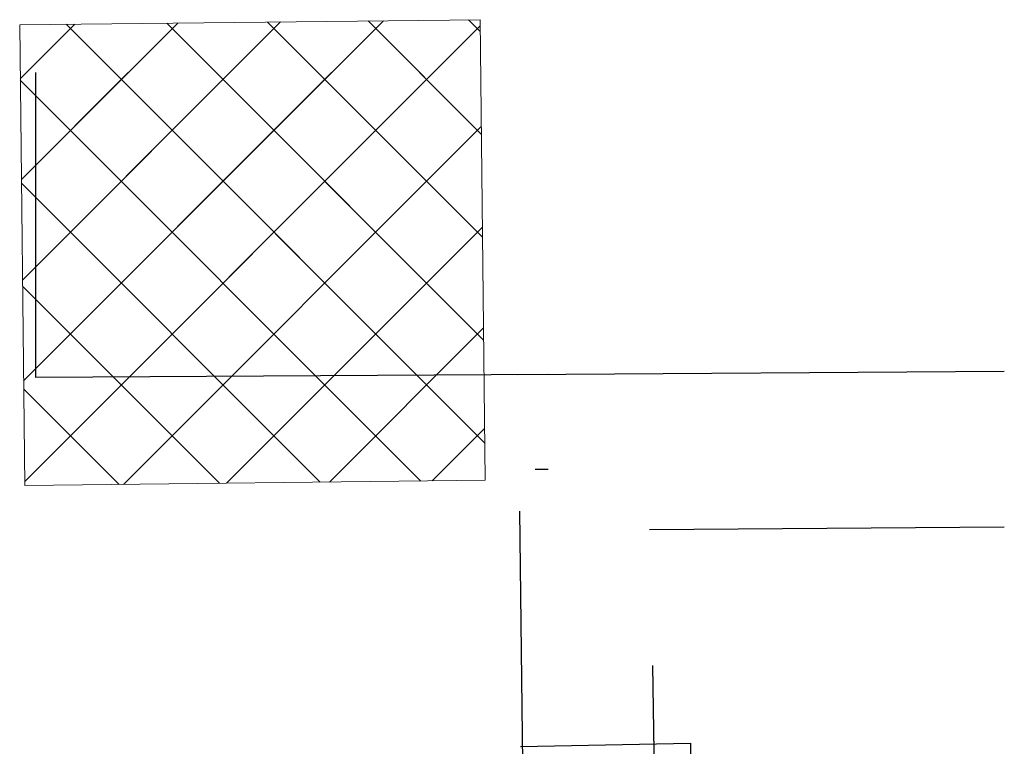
# Model space of a CAD drawing. Header units: millimetres. Extents: x 3501050 to 3719646, y 122984 to 158395.
# Tile 74 of 76: x 3525284 to 3526995, y 154823 to 156085. Entities that reach past the tile are written whole.
import ezdxf

# ---------------------------------------------------------------- set-up
doc = ezdxf.new("R2010")
doc.units = ezdxf.units.MM
doc.layers.get('0').update_dxf_attribs({"color": 8})
for name, color, linetype, lineweight in [('A-COLUMN', 5, 'Continuous', 20), ('A-WALL', 12, 'Continuous', 30), ('A-Wall Hatch', 8, 'Continuous', 5), ('col-hat', 8, 'Continuous', 5)]:
    doc.layers.add(name, color=color, linetype=linetype, lineweight=lineweight)

msp = doc.modelspace()

# ---------------------------------------------------------------- hatches: boundary and pattern name
at = {"layer": 'A-Wall Hatch'}
h = msp.add_hatch(dxfattribs=at)
h.set_pattern_fill('ANSI37', color=256, scale=1000, angle=90, style=0)
h.set_pattern_definition([(135, (-5145878.07, 572555.03), (-88.3883476, -88.3883476), []), (225, (-5145878.07, 572555.03), (88.3883476, -88.3883476), [])])
h.paths.add_polyline_path([(3526085.3, 155992.8), (3525285.3, 155992.8), (3525293.2, 155275.8), (3526093.2, 155284.7)])
at = {"layer": 'col-hat'}
h = msp.add_hatch(dxfattribs=at)
h.set_pattern_fill('ANSI37', color=256, scale=1000, angle=90, style=0)
h.set_pattern_definition([(135, (-5145878.07, 572555.03), (-88.3883476, -88.3883476), []), (225, (-5145878.07, 572555.03), (88.3883476, -88.3883476), [])])
h.paths.add_polyline_path([(3525284.4, 156075.8), (3525293.2, 155275.8), (3526093.2, 155284.7), (3526084.3, 156084.6)])
h = msp.add_hatch(dxfattribs=at)
h.set_pattern_fill('ANSI37', color=256, scale=1000, angle=90, style=0)
h.set_pattern_definition([(135, (-5145878.07, 572555.03), (-88.3883476, -88.3883476), []), (225, (-5145878.07, 572555.03), (88.3883476, -88.3883476), [])])
h.paths.add_polyline_path([(3525284.4, 156075.8), (3525293.2, 155275.8), (3526093.2, 155284.7), (3526084.3, 156084.6)])

# ---------------------------------------------------------------- linework, layer by layer
at = {"lineweight": 30}
msp.add_lwpolyline([(3526154.3, 154822.4), (3526449.6, 154828.2), (3526449.6, 154572.7), (3526446.3, 154572.7), (3526446.3, 154572.9), (3526157.7, 154569.9)], dxfattribs=at)
at = {"layer": 'A-COLUMN'}
msp.add_lwpolyline([(3525284.4, 156075.8), (3525293.2, 155275.8), (3526093.2, 155284.7), (3526084.3, 156084.6)], close=True, dxfattribs=at)
at = {"layer": 'A-WALL'}
for p, q in [((3526995.1, 155473.9), (3526148.9, 155467.8)), ((3526202.5, 155468.5), (3525312.5, 155463)), ((3526378.9, 155199.5), (3526995.1, 155203.9))]:
    msp.add_line(p, q, dxfattribs=at)
for points in [[(3525312.5, 155463), (3525312.5, 155992.8)], [(3526180, 155303.9), (3526202.5, 155304.2)], [(3526383.6, 154963.1), (3526443.3, 151102.2), (3526202.3, 151099), (3526153.6, 155231.4)]]:
    msp.add_lwpolyline(points, dxfattribs=at)

doc.saveas('drawing.dxf')
